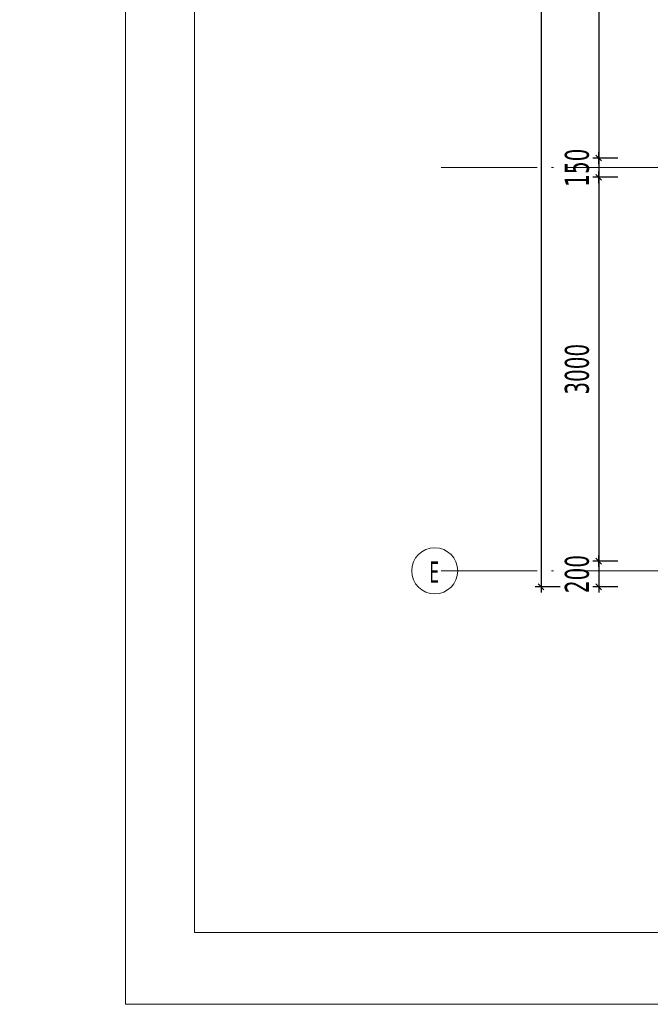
# Model space of a CAD drawing. Header units: millimetres. Extents: x 0 to 1517, y -116 to 725.
# Tile 1 of 256: x 317 to 382, y -116 to -13. Entities that reach past the tile are written whole.
import ezdxf

# ---------------------------------------------------------------- set-up
doc = ezdxf.new("R2010")
doc.units = ezdxf.units.MM
doc.linetypes.add('CADWORK_5', pattern=[13.2, 10, -1.5, 0.2, -1.5])
doc.layers.add('Ech.1_1', color=7, linetype='Continuous')
doc.layers.add('Ech.1_75', color=7, linetype='Continuous')
doc.styles.add('tahoma-', font='txt', dxfattribs={"height": 1})
doc.styles.add('tahoma-z-r', font='txt', dxfattribs={"width": 0.704918})
doc.dimstyles.new('ISO-25', dxfattribs={"dimtxt": 2.5, "dimasz": 2.5, "dimexe": 1.25, "dimexo": 0.625, "dimtad": 1, "dimtxsty": 'Standard', "dimcen": 2.5, "dimadec": 0, "dimazin": 0, "dimtfac": 1, "dimtmove": 0, "dimatfit": 3, "dimfxl": 1, "dimarcsym": 0})

# ---------------------------------------------------------------- blocks, each defined once
blk = doc.blocks.new('cw-dimension-symbol5')
at = {"linetype": 'Continuous', "lineweight": -2}
blk.add_hatch(color=0, dxfattribs=at).paths.add_polyline_path([(0, 0), (-1, 0.25), (-1, -0.25)])
at = {"color": 0, "linetype": 'Continuous', "lineweight": -2}
for p, q in [((0, 0), (-1, 0.25)), ((-1, 0.25), (-1, -0.25)), ((-1, -0.25), (0, 0))]:
    blk.add_line(p, q, dxfattribs=at)
blk = doc.blocks.new('*D111')
at = {"layer": 'Defpoints', "color": 0}
for p in [(388.24, 37.32), (591.57, -69.34), (591.57, -69.34)]:
    blk.add_point(p, dxfattribs=at)
at = {"layer": 'Ech.1_75', "color": 0, "linetype": 'Continuous', "lineweight": -2}
for p, q in [((388.24, 37.32), (388.52, 37.85)), ((389.3, 36.76), (590.51, -68.79)), ((591.57, -69.34), (591.85, -68.81))]:
    blk.add_line(p, q, dxfattribs=at)
at = {"layer": 'Ech.1_75', "color": 0, "lineweight": -2, "xscale": 1.200000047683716, "yscale": 1.200000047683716, "zscale": 1.200000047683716}
for p, rotation in [((388.24, 37.32), 152.3189384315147), ((591.57, -69.34), 332.3189384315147)]:
    blk.add_blockref('cw-dimension-symbol5', p, dxfattribs=dict(at, rotation=rotation))
blk = doc.blocks.new('cw-dimension-symbol2')
at = {"color": 0, "linetype": 'Continuous', "lineweight": -2}
for p, q in [((-1, 0), (1, 0)), ((-0.5, -0.5), (0.5, 0.5))]:
    blk.add_line(p, q, dxfattribs=at)
blk = doc.blocks.new('*D161')
at = {"layer": 'Defpoints', "color": 0}
for p in [(378.98, 37.32), (376.98, -27.34), (378.98, -27.34)]:
    blk.add_point(p, dxfattribs=at)
at = {"layer": 'Ech.1_75', "color": 0, "linetype": 'Continuous', "lineweight": -2}
for p, q in [((378.98, 37.32), (376.38, 37.32)), ((376.98, 36.72), (376.98, -26.74)), ((378.98, -27.34), (376.38, -27.34))]:
    blk.add_line(p, q, dxfattribs=at)
at = {"layer": 'Ech.1_75', "color": 0, "lineweight": -2, "xscale": 0.6000000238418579, "yscale": 0.6000000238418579, "zscale": 0.6000000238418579}
for p, rotation in [((376.98, 37.32), 90), ((376.98, -27.34), 270)]:
    blk.add_blockref('cw-dimension-symbol2', p, dxfattribs=dict(at, rotation=rotation))
at = {"layer": 'Ech.1_75', "color": 7, "linetype": 'Continuous', "lineweight": 5, "insert": (374.73, 4.99), "char_height": 2.5, "attachment_point": 5, "rotation": 90, "style": 'tahoma-z-r'}
blk.add_mtext('4850', dxfattribs=at)
blk = doc.blocks.new('*D162')
at = {"layer": 'Defpoints', "color": 0}
for p in [(378.98, -27.34), (376.98, -29.34), (378.98, -29.34)]:
    blk.add_point(p, dxfattribs=at)
at = {"layer": 'Ech.1_75', "color": 0, "linetype": 'Continuous', "lineweight": -2}
for p, q in [((378.98, -27.34), (376.38, -27.34)), ((376.98, -27.94), (376.98, -28.74)), ((378.98, -29.34), (376.38, -29.34))]:
    blk.add_line(p, q, dxfattribs=at)
at = {"layer": 'Ech.1_75', "color": 0, "lineweight": -2, "xscale": 0.6000000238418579, "yscale": 0.6000000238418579, "zscale": 0.6000000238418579}
for p, rotation in [((376.98, -27.34), 90), ((376.98, -29.34), 270)]:
    blk.add_blockref('cw-dimension-symbol2', p, dxfattribs=dict(at, rotation=rotation))
at = {"layer": 'Ech.1_75', "color": 7, "linetype": 'Continuous', "lineweight": 5, "insert": (374.73, -28.34), "char_height": 2.5, "attachment_point": 5, "rotation": 90, "style": 'tahoma-z-r'}
blk.add_mtext('150', dxfattribs=at)
blk = doc.blocks.new('*D163')
at = {"layer": 'Defpoints', "color": 0}
for p in [(378.98, -29.34), (376.98, -69.34), (378.98, -69.34)]:
    blk.add_point(p, dxfattribs=at)
at = {"layer": 'Ech.1_75', "color": 0, "linetype": 'Continuous', "lineweight": -2}
for p, q in [((378.98, -29.34), (376.38, -29.34)), ((376.98, -29.94), (376.98, -68.74)), ((378.98, -69.34), (376.38, -69.34))]:
    blk.add_line(p, q, dxfattribs=at)
at = {"layer": 'Ech.1_75', "color": 0, "lineweight": -2, "xscale": 0.6000000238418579, "yscale": 0.6000000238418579, "zscale": 0.6000000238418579}
for p, rotation in [((376.98, -29.34), 90), ((376.98, -69.34), 270)]:
    blk.add_blockref('cw-dimension-symbol2', p, dxfattribs=dict(at, rotation=rotation))
at = {"layer": 'Ech.1_75', "color": 5, "linetype": 'Continuous', "lineweight": 5, "insert": (374.73, -49.34), "char_height": 2.5, "attachment_point": 5, "rotation": 90, "style": 'tahoma-z-r'}
blk.add_mtext('3000', dxfattribs=at)
blk = doc.blocks.new('*D164')
at = {"layer": 'Defpoints', "color": 0}
for p in [(378.98, -69.34), (376.98, -72.01), (378.98, -72.01)]:
    blk.add_point(p, dxfattribs=at)
at = {"layer": 'Ech.1_75', "color": 0, "linetype": 'Continuous', "lineweight": -2}
for p, q in [((378.98, -69.34), (376.38, -69.34)), ((376.98, -69.94), (376.98, -71.41)), ((378.98, -72.01), (376.38, -72.01))]:
    blk.add_line(p, q, dxfattribs=at)
at = {"layer": 'Ech.1_75', "color": 0, "lineweight": -2, "xscale": 0.6000000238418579, "yscale": 0.6000000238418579, "zscale": 0.6000000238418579}
for p, rotation in [((376.98, -69.34), 90), ((376.98, -72.01), 270)]:
    blk.add_blockref('cw-dimension-symbol2', p, dxfattribs=dict(at, rotation=rotation))
at = {"layer": 'Ech.1_75', "color": 7, "linetype": 'Continuous', "lineweight": 5, "insert": (374.73, -70.68), "char_height": 2.5, "attachment_point": 5, "rotation": 90, "style": 'tahoma-z-r'}
blk.add_mtext('200', dxfattribs=at)
blk = doc.blocks.new('*D165')
at = {"layer": 'Defpoints', "color": 0}
for p in [(372.98, 149.99), (370.98, -72.01), (372.98, -72.01)]:
    blk.add_point(p, dxfattribs=at)
at = {"layer": 'Ech.1_75', "color": 0, "linetype": 'Continuous', "lineweight": -2}
for p, q in [((372.98, 149.99), (370.38, 149.99)), ((370.98, 149.39), (370.98, -71.41)), ((372.98, -72.01), (370.38, -72.01))]:
    blk.add_line(p, q, dxfattribs=at)
at = {"layer": 'Ech.1_75', "color": 0, "lineweight": -2, "xscale": 0.6000000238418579, "yscale": 0.6000000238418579, "zscale": 0.6000000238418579}
for p, rotation in [((370.98, 149.99), 90), ((370.98, -72.01), 270)]:
    blk.add_blockref('cw-dimension-symbol2', p, dxfattribs=dict(at, rotation=rotation))
at = {"layer": 'Ech.1_75', "color": 7, "linetype": 'Continuous', "lineweight": 5, "insert": (368.73, 38.99), "char_height": 2.5, "attachment_point": 5, "rotation": 90, "style": 'tahoma-z-r'}
blk.add_mtext('16650', dxfattribs=at)

msp = doc.modelspace()

# ---------------------------------------------------------------- linework, layer by layer
at = {"layer": 'Ech.1_1', "color": 7, "linetype": 'Continuous', "lineweight": 5}
msp.add_lwpolyline([(327.72, -115.512), (1516.72, -115.512), (1516.72, 725.488), (327.72, 725.488), (327.72, -115.512)], close=True, dxfattribs=at)
at = {"layer": 'Ech.1_75', "color": 7, "linetype": 'Continuous', "lineweight": 5}
msp.add_lwpolyline([(334.895, 239.316), (334.895, -108.036), (637.183, -108.036), (637.183, 239.316), (334.895, 239.316)], close=True, dxfattribs=at)
at = {"layer": 'Ech.1_75', "color": 7, "linetype": 'CADWORK_5', "lineweight": 5}
msp.add_lwpolyline([(360.575, -28.321), (619.303, -28.321)], dxfattribs=at)

# ---------------------------------------------------------------- dimensions: what is measured, and where the dimension line sits
at = {"layer": 'Ech.1_75', "color": 7, "linetype": 'Continuous', "lineweight": 5}
for base, p1, p2, text, override, picture, middle in [((370.985, -72.012), (372.985, 149.988), (372.985, -72.012), '16650', {"dimtxt": 2.5, "dimasz": 0.6, "dimexe": 0.6, "dimexo": 0, "dimgap": 0, "dimdec": 2, "dimlfac": 1, "dimtxsty": 'tahoma-z-r', "dimblk": 'cw-dimension-symbol2', "dimclrt": 7, "dimtmove": 2}, '*D165', (368.735, 38.988)), ((376.985, -27.345), (378.985, 37.322), (378.985, -27.345), '4850', {"dimtxt": 2.5, "dimasz": 0.6, "dimexe": 0.6, "dimexo": 0, "dimgap": 0, "dimdec": 2, "dimlfac": 1, "dimtxsty": 'tahoma-z-r', "dimblk": 'cw-dimension-symbol2', "dimclrt": 7, "dimtmove": 2}, '*D161', (374.735, 4.988)), ((376.985, -29.345), (378.985, -27.345), (378.985, -29.345), '150', {"dimtxt": 2.5, "dimasz": 0.6, "dimexe": 0.6, "dimexo": 0, "dimgap": 0, "dimdec": 0, "dimlfac": 1, "dimtxsty": 'tahoma-z-r', "dimblk": 'cw-dimension-symbol2', "dimclrt": 7, "dimtmove": 2}, '*D162', (374.735, -28.345)), ((376.985, -69.345), (378.985, -29.345), (378.985, -69.345), '3000', {"dimtxt": 2.5, "dimasz": 0.6, "dimexe": 0.6, "dimexo": 0, "dimgap": 0, "dimdec": 2, "dimlfac": 1, "dimtxsty": 'tahoma-z-r', "dimblk": 'cw-dimension-symbol2', "dimclrt": 5, "dimtmove": 2}, '*D163', (374.735, -49.345)), ((376.985, -72.012), (378.985, -69.345), (378.985, -72.012), '200', {"dimtxt": 2.5, "dimasz": 0.6, "dimexe": 0.6, "dimexo": 0, "dimgap": 0, "dimdec": 2, "dimlfac": 1, "dimtxsty": 'tahoma-z-r', "dimblk": 'cw-dimension-symbol2', "dimclrt": 7, "dimtmove": 2}, '*D164', (374.735, -70.678))]:
    dim = msp.add_linear_dim(base=base, p1=p1, p2=p2, angle=270, text=text, dimstyle='ISO-25', override=override, dxfattribs=at)
    dim.commit()
    dim.dimension.update_dxf_attribs({"geometry": picture, "text_midpoint": middle, "dimtype": 161, "text_rotation": 90})

# ---------------------------------------------------------------- next in the draw order: wipeouts: each hides what was drawn before it
at = {"linetype": 'Continuous'}
msp.add_wipeout([(359.908, -72.745), (359.923, -72.745), (359.938, -72.745), (359.953, -72.744), (359.968, -72.744), (359.983, -72.744), (359.998, -72.743), (360.014, -72.743), (360.029, -72.742), (360.044, -72.741), (360.059, -72.74), (360.074, -72.739), (360.089, -72.738), (360.104, -72.737), (360.119, -72.736), (360.134, -72.734), (360.149, -72.733), (360.164, -72.731), (360.179, -72.73), (360.194, -72.728), (360.209, -72.726), (360.224, -72.724), (360.239, -72.722), (360.254, -72.72), (360.269, -72.718), (360.283, -72.715), (360.298, -72.713), (360.313, -72.71), (360.328, -72.708), (360.343, -72.705), (360.358, -72.702), (360.373, -72.7), (360.387, -72.697), (360.402, -72.693), (360.417, -72.69), (360.432, -72.687), (360.446, -72.684), (360.461, -72.68), (360.476, -72.677), (360.49, -72.673), (360.505, -72.669), (360.519, -72.666), (360.534, -72.662), (360.549, -72.658), (360.563, -72.654), (360.578, -72.65), (360.592, -72.645), (360.606, -72.641), (360.621, -72.637), (360.635, -72.632), (360.65, -72.627), (360.664, -72.623), (360.678, -72.618), (360.693, -72.613), (360.707, -72.608), (360.721, -72.603), (360.735, -72.598), (360.749, -72.593), (360.763, -72.587), (360.777, -72.582), (360.792, -72.576), (360.806, -72.571), (360.819, -72.565), (360.833, -72.559), (360.847, -72.553), (360.861, -72.548), (360.875, -72.541), (360.889, -72.535), (360.903, -72.529), (360.916, -72.523), (360.93, -72.516), (360.944, -72.51), (360.957, -72.503), (360.971, -72.497), (360.984, -72.49), (360.998, -72.483), (361.011, -72.476), (361.024, -72.469), (361.038, -72.462), (361.051, -72.455), (361.064, -72.448), (361.077, -72.441), (361.091, -72.433), (361.104, -72.426), (361.117, -72.418), (361.13, -72.411), (361.143, -72.403), (361.156, -72.395), (361.168, -72.387), (361.181, -72.379), (361.194, -72.371), (361.207, -72.363), (361.219, -72.355), (361.232, -72.347), (361.245, -72.338), (361.257, -72.33), (361.269, -72.321), (361.282, -72.313), (361.294, -72.304), (361.306, -72.295), (361.319, -72.287), (361.331, -72.278), (361.343, -72.269), (361.355, -72.26), (361.367, -72.25), (361.379, -72.241), (361.391, -72.232), (361.403, -72.223), (361.414, -72.213), (361.426, -72.204), (361.438, -72.194), (361.449, -72.184), (361.461, -72.175), (361.472, -72.165), (361.484, -72.155), (361.495, -72.145), (361.506, -72.135), (361.518, -72.125), (361.529, -72.115), (361.54, -72.105), (361.551, -72.094), (361.562, -72.084), (361.573, -72.074), (361.584, -72.063), (361.594, -72.053), (361.605, -72.042), (361.616, -72.031), (361.626, -72.02), (361.637, -72.01), (361.647, -71.999), (361.658, -71.988), (361.668, -71.977), (361.678, -71.966), (361.688, -71.955), (361.698, -71.943), (361.708, -71.932), (361.718, -71.921), (361.728, -71.909), (361.738, -71.898), (361.748, -71.886), (361.757, -71.875), (361.767, -71.863), (361.776, -71.851), (361.786, -71.84), (361.795, -71.828), (361.804, -71.816), (361.814, -71.804), (361.823, -71.792), (361.832, -71.78), (361.841, -71.768), (361.85, -71.756), (361.858, -71.743), (361.867, -71.731), (361.876, -71.719), (361.884, -71.706), (361.893, -71.694), (361.901, -71.681), (361.91, -71.669), (361.918, -71.656), (361.926, -71.644), (361.934, -71.631), (361.942, -71.618), (361.95, -71.605), (361.958, -71.592), (361.966, -71.58), (361.974, -71.567), (361.981, -71.554), (361.989, -71.541), (361.996, -71.527), (362.004, -71.514), (362.011, -71.501), (362.018, -71.488), (362.026, -71.475), (362.033, -71.461), (362.04, -71.448), (362.046, -71.434), (362.053, -71.421), (362.06, -71.408), (362.067, -71.394), (362.073, -71.38), (362.08, -71.367), (362.086, -71.353), (362.092, -71.339), (362.098, -71.326), (362.105, -71.312), (362.111, -71.298), (362.117, -71.284), (362.122, -71.27), (362.128, -71.256), (362.134, -71.242), (362.139, -71.228), (362.145, -71.214), (362.15, -71.2), (362.156, -71.186), (362.161, -71.172), (362.166, -71.158), (362.171, -71.144), (362.176, -71.129), (362.181, -71.115), (362.186, -71.101), (362.191, -71.087), (362.195, -71.072), (362.2, -71.058), (362.204, -71.043), (362.208, -71.029), (362.213, -71.014), (362.217, -71), (362.221, -70.985), (362.225, -70.971), (362.229, -70.956), (362.233, -70.942), (362.236, -70.927), (362.24, -70.912), (362.243, -70.898), (362.247, -70.883), (362.25, -70.868), (362.253, -70.854), (362.257, -70.839), (362.26, -70.824), (362.263, -70.809), (362.265, -70.795), (362.268, -70.78), (362.271, -70.765), (362.274, -70.75), (362.276, -70.735), (362.278, -70.72), (362.281, -70.705), (362.283, -70.691), (362.285, -70.676), (362.287, -70.661), (362.289, -70.646), (362.291, -70.631), (362.293, -70.616), (362.294, -70.601), (362.296, -70.586), (362.297, -70.571), (362.299, -70.556), (362.3, -70.541), (362.301, -70.526), (362.302, -70.511), (362.303, -70.496), (362.304, -70.481), (362.305, -70.465), (362.306, -70.45), (362.306, -70.435), (362.307, -70.42), (362.307, -70.405), (362.308, -70.39), (362.308, -70.375), (362.308, -70.36), (362.308, -70.345), (362.308, -70.33), (362.308, -70.315), (362.308, -70.3), (362.307, -70.285), (362.307, -70.27), (362.306, -70.254), (362.306, -70.239), (362.305, -70.224), (362.304, -70.209), (362.303, -70.194), (362.302, -70.179), (362.301, -70.164), (362.3, -70.149), (362.299, -70.134), (362.297, -70.119), (362.296, -70.104), (362.294, -70.089), (362.293, -70.074), (362.291, -70.059), (362.289, -70.044), (362.287, -70.029), (362.285, -70.014), (362.283, -69.999), (362.281, -69.984), (362.278, -69.969), (362.276, -69.955), (362.274, -69.94), (362.271, -69.925), (362.268, -69.91), (362.265, -69.895), (362.263, -69.88), (362.26, -69.866), (362.257, -69.851), (362.253, -69.836), (362.25, -69.821), (362.247, -69.807), (362.243, -69.792), (362.24, -69.777), (362.236, -69.763), (362.233, -69.748), (362.229, -69.733), (362.225, -69.719), (362.221, -69.704), (362.217, -69.69), (362.213, -69.675), (362.208, -69.661), (362.204, -69.646), (362.2, -69.632), (362.195, -69.618), (362.191, -69.603), (362.186, -69.589), (362.181, -69.575), (362.176, -69.56), (362.171, -69.546), (362.166, -69.532), (362.161, -69.518), (362.156, -69.504), (362.15, -69.49), (362.145, -69.475), (362.139, -69.461), (362.134, -69.447), (362.128, -69.433), (362.122, -69.419), (362.117, -69.406), (362.111, -69.392), (362.105, -69.378), (362.098, -69.364), (362.092, -69.35), (362.086, -69.337), (362.08, -69.323), (362.073, -69.309), (362.067, -69.296), (362.06, -69.282), (362.053, -69.269), (362.046, -69.255), (362.04, -69.242), (362.033, -69.229), (362.026, -69.215), (362.018, -69.202), (362.011, -69.189), (362.004, -69.175), (361.996, -69.162), (361.989, -69.149), (361.981, -69.136), (361.974, -69.123), (361.966, -69.11), (361.958, -69.097), (361.95, -69.084), (361.942, -69.072), (361.934, -69.059), (361.926, -69.046), (361.918, -69.034), (361.91, -69.021), (361.901, -69.008), (361.893, -68.996), (361.884, -68.983), (361.876, -68.971), (361.867, -68.959), (361.858, -68.946), (361.85, -68.934), (361.841, -68.922), (361.832, -68.91), (361.823, -68.898), (361.814, -68.886), (361.804, -68.874), (361.795, -68.862), (361.786, -68.85), (361.776, -68.838), (361.767, -68.827), (361.757, -68.815), (361.748, -68.803), (361.738, -68.792), (361.728, -68.78), (361.718, -68.769), (361.708, -68.758), (361.698, -68.746), (361.688, -68.735), (361.678, -68.724), (361.668, -68.713), (361.658, -68.702), (361.647, -68.691), (361.637, -68.68), (361.626, -68.669), (361.616, -68.659), (361.605, -68.648), (361.594, -68.637), (361.584, -68.627), (361.573, -68.616), (361.562, -68.606), (361.551, -68.595), (361.54, -68.585), (361.529, -68.575), (361.518, -68.565), (361.506, -68.555), (361.495, -68.545), (361.484, -68.535), (361.472, -68.525), (361.461, -68.515), (361.449, -68.505), (361.438, -68.496), (361.426, -68.486), (361.414, -68.477), (361.403, -68.467), (361.391, -68.458), (361.379, -68.449), (361.367, -68.439), (361.355, -68.43), (361.343, -68.421), (361.331, -68.412), (361.319, -68.403), (361.306, -68.394), (361.294, -68.386), (361.282, -68.377), (361.269, -68.368), (361.257, -68.36), (361.245, -68.351), (361.232, -68.343), (361.219, -68.335), (361.207, -68.327), (361.194, -68.319), (361.181, -68.31), (361.168, -68.303), (361.156, -68.295), (361.143, -68.287), (361.13, -68.279), (361.117, -68.271), (361.104, -68.264), (361.091, -68.256), (361.077, -68.249), (361.064, -68.242), (361.051, -68.235), (361.038, -68.227), (361.024, -68.22), (361.011, -68.213), (360.998, -68.206), (360.984, -68.2), (360.971, -68.193), (360.957, -68.186), (360.944, -68.18), (360.93, -68.173), (360.916, -68.167), (360.903, -68.161), (360.889, -68.154), (360.875, -68.148), (360.861, -68.142), (360.847, -68.136), (360.833, -68.13), (360.819, -68.125), (360.806, -68.119), (360.792, -68.113), (360.777, -68.108), (360.763, -68.103), (360.749, -68.097), (360.735, -68.092), (360.721, -68.087), (360.707, -68.082), (360.693, -68.077), (360.678, -68.072), (360.664, -68.067), (360.65, -68.062), (360.635, -68.058), (360.621, -68.053), (360.606, -68.049), (360.592, -68.044), (360.578, -68.04), (360.563, -68.036), (360.549, -68.032), (360.534, -68.028), (360.519, -68.024), (360.505, -68.02), (360.49, -68.017), (360.476, -68.013), (360.461, -68.009), (360.446, -68.006), (360.432, -68.003), (360.417, -67.999), (360.402, -67.996), (360.387, -67.993), (360.373, -67.99), (360.358, -67.987), (360.343, -67.985), (360.328, -67.982), (360.313, -67.979), (360.298, -67.977), (360.283, -67.974), (360.269, -67.972), (360.254, -67.97), (360.239, -67.968), (360.224, -67.966), (360.209, -67.964), (360.194, -67.962), (360.179, -67.96), (360.164, -67.959), (360.149, -67.957), (360.134, -67.956), (360.119, -67.954), (360.104, -67.953), (360.089, -67.952), (360.074, -67.951), (360.059, -67.95), (360.044, -67.949), (360.029, -67.948), (360.014, -67.947), (359.998, -67.947), (359.983, -67.946), (359.968, -67.946), (359.953, -67.945), (359.938, -67.945), (359.923, -67.945), (359.908, -67.945), (359.893, -67.945), (359.878, -67.945), (359.863, -67.945), (359.848, -67.946), (359.833, -67.946), (359.818, -67.947), (359.802, -67.947), (359.787, -67.948), (359.772, -67.949), (359.757, -67.95), (359.742, -67.951), (359.727, -67.952), (359.712, -67.953), (359.697, -67.954), (359.682, -67.956), (359.667, -67.957), (359.652, -67.959), (359.637, -67.96), (359.622, -67.962), (359.607, -67.964), (359.592, -67.966), (359.577, -67.968), (359.562, -67.97), (359.547, -67.972), (359.533, -67.974), (359.518, -67.977), (359.503, -67.979), (359.488, -67.982), (359.473, -67.985), (359.458, -67.987), (359.443, -67.99), (359.429, -67.993), (359.414, -67.996), (359.399, -67.999), (359.384, -68.003), (359.37, -68.006), (359.355, -68.009), (359.34, -68.013), (359.326, -68.017), (359.311, -68.02), (359.297, -68.024), (359.282, -68.028), (359.267, -68.032), (359.253, -68.036), (359.238, -68.04), (359.224, -68.044), (359.21, -68.049), (359.195, -68.053), (359.181, -68.058), (359.166, -68.062), (359.152, -68.067), (359.138, -68.072), (359.123, -68.077), (359.109, -68.082), (359.095, -68.087), (359.081, -68.092), (359.067, -68.097), (359.053, -68.103), (359.039, -68.108), (359.025, -68.113), (359.011, -68.119), (358.997, -68.125), (358.983, -68.13), (358.969, -68.136), (358.955, -68.142), (358.941, -68.148), (358.927, -68.154), (358.914, -68.161), (358.9, -68.167), (358.886, -68.173), (358.873, -68.18), (358.859, -68.186), (358.845, -68.193), (358.832, -68.2), (358.818, -68.206), (358.805, -68.213), (358.792, -68.22), (358.778, -68.227), (358.765, -68.235), (358.752, -68.242), (358.739, -68.249), (358.725, -68.256), (358.712, -68.264), (358.699, -68.271), (358.686, -68.279), (358.673, -68.287), (358.66, -68.295), (358.648, -68.303), (358.635, -68.31), (358.622, -68.319), (358.609, -68.327), (358.597, -68.335), (358.584, -68.343), (358.572, -68.351), (358.559, -68.36), (358.547, -68.368), (358.534, -68.377), (358.522, -68.386), (358.51, -68.394), (358.497, -68.403), (358.485, -68.412), (358.473, -68.421), (358.461, -68.43), (358.449, -68.439), (358.437, -68.449), (358.425, -68.458), (358.413, -68.467), (358.402, -68.477), (358.39, -68.486), (358.378, -68.496), (358.367, -68.505), (358.355, -68.515), (358.344, -68.525), (358.332, -68.535), (358.321, -68.545), (358.31, -68.555), (358.298, -68.565), (358.287, -68.575), (358.276, -68.585), (358.265, -68.595), (358.254, -68.606), (358.243, -68.616), (358.232, -68.627), (358.222, -68.637), (358.211, -68.648), (358.2, -68.659), (358.19, -68.669), (358.179, -68.68), (358.169, -68.691), (358.158, -68.702), (358.148, -68.713), (358.138, -68.724), (358.128, -68.735), (358.118, -68.746), (358.108, -68.758), (358.098, -68.769), (358.088, -68.78), (358.078, -68.792), (358.068, -68.803), (358.059, -68.815), (358.049, -68.827), (358.04, -68.838), (358.03, -68.85), (358.021, -68.862), (358.012, -68.874), (358.002, -68.886), (357.993, -68.898), (357.984, -68.91), (357.975, -68.922), (357.966, -68.934), (357.958, -68.946), (357.949, -68.959), (357.94, -68.971), (357.932, -68.983), (357.923, -68.996), (357.915, -69.008), (357.906, -69.021), (357.898, -69.034), (357.89, -69.046), (357.882, -69.059), (357.874, -69.072), (357.866, -69.084), (357.858, -69.097), (357.85, -69.11), (357.842, -69.123), (357.835, -69.136), (357.827, -69.149), (357.82, -69.162), (357.812, -69.175), (357.805, -69.189), (357.798, -69.202), (357.791, -69.215), (357.783, -69.229), (357.776, -69.242), (357.77, -69.255), (357.763, -69.269), (357.756, -69.282), (357.749, -69.296), (357.743, -69.309), (357.736, -69.323), (357.73, -69.337), (357.724, -69.35), (357.718, -69.364), (357.711, -69.378), (357.705, -69.392), (357.699, -69.406), (357.694, -69.419), (357.688, -69.433), (357.682, -69.447), (357.677, -69.461), (357.671, -69.475), (357.666, -69.49), (357.66, -69.504), (357.655, -69.518), (357.65, -69.532), (357.645, -69.546), (357.64, -69.56), (357.635, -69.575), (357.63, -69.589), (357.625, -69.603), (357.621, -69.618), (357.616, -69.632), (357.612, -69.646), (357.608, -69.661), (357.603, -69.675), (357.599, -69.69), (357.595, -69.704), (357.591, -69.719), (357.587, -69.733), (357.583, -69.748), (357.58, -69.763), (357.576, -69.777), (357.573, -69.792), (357.569, -69.807), (357.566, -69.821), (357.563, -69.836), (357.559, -69.851), (357.556, -69.866), (357.553, -69.88), (357.551, -69.895), (357.548, -69.91), (357.545, -69.925), (357.542, -69.94), (357.54, -69.955), (357.538, -69.969), (357.535, -69.984), (357.533, -69.999), (357.531, -70.014), (357.529, -70.029), (357.527, -70.044), (357.525, -70.059), (357.523, -70.074), (357.522, -70.089), (357.52, -70.104), (357.519, -70.119), (357.517, -70.134), (357.516, -70.149), (357.515, -70.164), (357.514, -70.179), (357.513, -70.194), (357.512, -70.209), (357.511, -70.224), (357.51, -70.239), (357.51, -70.254), (357.509, -70.27), (357.509, -70.285), (357.508, -70.3), (357.508, -70.315), (357.508, -70.33), (357.508, -70.345), (357.508, -70.36), (357.508, -70.375), (357.508, -70.39), (357.509, -70.405), (357.509, -70.42), (357.51, -70.435), (357.51, -70.45), (357.511, -70.465), (357.512, -70.481), (357.513, -70.496), (357.514, -70.511), (357.515, -70.526), (357.516, -70.541), (357.517, -70.556), (357.519, -70.571), (357.52, -70.586), (357.522, -70.601), (357.523, -70.616), (357.525, -70.631), (357.527, -70.646), (357.529, -70.661), (357.531, -70.676), (357.533, -70.691), (357.535, -70.705), (357.538, -70.72), (357.54, -70.735), (357.542, -70.75), (357.545, -70.765), (357.548, -70.78), (357.551, -70.795), (357.553, -70.809), (357.556, -70.824), (357.559, -70.839), (357.563, -70.854), (357.566, -70.868), (357.569, -70.883), (357.573, -70.898), (357.576, -70.912), (357.58, -70.927), (357.583, -70.942), (357.587, -70.956), (357.591, -70.971), (357.595, -70.985), (357.599, -71), (357.603, -71.014), (357.608, -71.029), (357.612, -71.043), (357.616, -71.058), (357.621, -71.072), (357.625, -71.087), (357.63, -71.101), (357.635, -71.115), (357.64, -71.129), (357.645, -71.144), (357.65, -71.158), (357.655, -71.172), (357.66, -71.186), (357.666, -71.2), (357.671, -71.214), (357.677, -71.228), (357.682, -71.242), (357.688, -71.256), (357.694, -71.27), (357.699, -71.284), (357.705, -71.298), (357.711, -71.312), (357.718, -71.326), (357.724, -71.339), (357.73, -71.353), (357.736, -71.367), (357.743, -71.38), (357.749, -71.394), (357.756, -71.408), (357.763, -71.421), (357.77, -71.434), (357.776, -71.448), (357.783, -71.461), (357.791, -71.475), (357.798, -71.488), (357.805, -71.501), (357.812, -71.514), (357.82, -71.527), (357.827, -71.541), (357.835, -71.554), (357.842, -71.567), (357.85, -71.58), (357.858, -71.592), (357.866, -71.605), (357.874, -71.618), (357.882, -71.631), (357.89, -71.644), (357.898, -71.656), (357.906, -71.669), (357.915, -71.681), (357.923, -71.694), (357.932, -71.706), (357.94, -71.719), (357.949, -71.731), (357.958, -71.743), (357.966, -71.756), (357.975, -71.768), (357.984, -71.78), (357.993, -71.792), (358.002, -71.804), (358.012, -71.816), (358.021, -71.828), (358.03, -71.84), (358.04, -71.851), (358.049, -71.863), (358.059, -71.875), (358.068, -71.886), (358.078, -71.898), (358.088, -71.909), (358.098, -71.921), (358.108, -71.932), (358.118, -71.943), (358.128, -71.955), (358.138, -71.966), (358.148, -71.977), (358.158, -71.988), (358.169, -71.999), (358.179, -72.01), (358.19, -72.02), (358.2, -72.031), (358.211, -72.042), (358.222, -72.053), (358.232, -72.063), (358.243, -72.074), (358.254, -72.084), (358.265, -72.094), (358.276, -72.105), (358.287, -72.115), (358.298, -72.125), (358.31, -72.135), (358.321, -72.145), (358.332, -72.155), (358.344, -72.165), (358.355, -72.175), (358.367, -72.184), (358.378, -72.194), (358.39, -72.204), (358.402, -72.213), (358.413, -72.223), (358.425, -72.232), (358.437, -72.241), (358.449, -72.25), (358.461, -72.26), (358.473, -72.269), (358.485, -72.278), (358.497, -72.287), (358.51, -72.295), (358.522, -72.304), (358.534, -72.313), (358.547, -72.321), (358.559, -72.33), (358.572, -72.338), (358.584, -72.347), (358.597, -72.355), (358.609, -72.363), (358.622, -72.371), (358.635, -72.379), (358.648, -72.387), (358.66, -72.395), (358.673, -72.403), (358.686, -72.411), (358.699, -72.418), (358.712, -72.426), (358.725, -72.433), (358.739, -72.441), (358.752, -72.448), (358.765, -72.455), (358.778, -72.462), (358.792, -72.469), (358.805, -72.476), (358.818, -72.483), (358.832, -72.49), (358.845, -72.497), (358.859, -72.503), (358.873, -72.51), (358.886, -72.516), (358.9, -72.523), (358.914, -72.529), (358.927, -72.535), (358.941, -72.541), (358.955, -72.548), (358.969, -72.553), (358.983, -72.559), (358.997, -72.565), (359.011, -72.571), (359.025, -72.576), (359.039, -72.582), (359.053, -72.587), (359.067, -72.593), (359.081, -72.598), (359.095, -72.603), (359.109, -72.608), (359.123, -72.613), (359.138, -72.618), (359.152, -72.623), (359.166, -72.627), (359.181, -72.632), (359.195, -72.637), (359.21, -72.641), (359.224, -72.645), (359.238, -72.65), (359.253, -72.654), (359.267, -72.658), (359.282, -72.662), (359.297, -72.666), (359.311, -72.669), (359.326, -72.673), (359.34, -72.677), (359.355, -72.68), (359.37, -72.684), (359.384, -72.687), (359.399, -72.69), (359.414, -72.693), (359.429, -72.697), (359.443, -72.7), (359.458, -72.702), (359.473, -72.705), (359.488, -72.708), (359.503, -72.71), (359.518, -72.713), (359.533, -72.715), (359.547, -72.718), (359.562, -72.72), (359.577, -72.722), (359.592, -72.724), (359.607, -72.726), (359.622, -72.728), (359.637, -72.73), (359.652, -72.731), (359.667, -72.733), (359.682, -72.734), (359.697, -72.736), (359.712, -72.737), (359.727, -72.738), (359.742, -72.739), (359.757, -72.74), (359.772, -72.741), (359.787, -72.742), (359.802, -72.743), (359.818, -72.743), (359.833, -72.744), (359.848, -72.744), (359.863, -72.744), (359.878, -72.745), (359.893, -72.745)], dxfattribs=at).dxf.layer = 'Ech.1_75'

# ---------------------------------------------------------------- next in the draw order: linework, layer by layer
at = {"layer": 'Ech.1_75', "color": 7, "linetype": 'CADWORK_5', "lineweight": 5}
msp.add_lwpolyline([(360.575, -70.345), (619.303, -70.345)], dxfattribs=at)
at = {"layer": 'Ech.1_75', "color": 7, "lineweight": 5}
msp.add_circle((359.908, -70.345), 2.4, dxfattribs=at)

# ---------------------------------------------------------------- next in the draw order: texts
at = {"layer": 'Ech.1_75', "color": 7, "linetype": 'Continuous', "style": 'tahoma-', "width": 0.6}
msp.add_text('E', height=2.229, dxfattribs=at).set_placement((359.359, -71.595))

# ---------------------------------------------------------------- next in the draw order: dimensions: what is measured, and where the dimension line sits
at = {"layer": 'Ech.1_75', "color": 7, "linetype": 'Continuous', "lineweight": 5}
dim = msp.add_aligned_dim(p1=(388.241, 37.322), p2=(591.575, -69.345), distance=0, text=' ', dimstyle='ISO-25', override={"dimasz": 1.2, "dimexe": 0.6, "dimexo": 0, "dimgap": 0, "dimlfac": 1, "dimblk": 'cw-dimension-symbol5', "dimtmove": 2}, dxfattribs=at)
dim.commit()
dim.dimension.update_dxf_attribs({"geometry": '*D111', "text_midpoint": (0, 0)})

doc.saveas('drawing.dxf')
